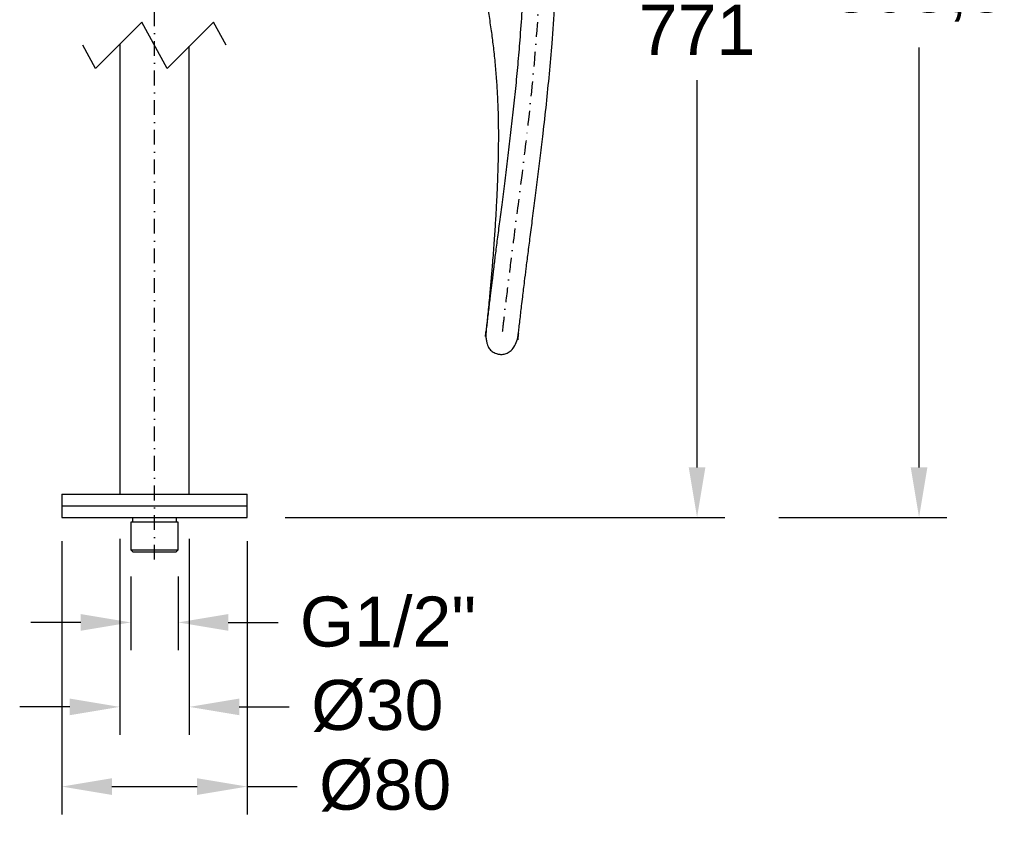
# Model space of a CAD drawing. Header units: millimetres. Extents: x 374 to 1394, y 252 to 1148.
# Tile 5 of 7: x 969 to 1394, y 252 to 600. Entities that reach past the tile are written whole.
import ezdxf

# ---------------------------------------------------------------- set-up
doc = ezdxf.new("R2010")
doc.units = ezdxf.units.MM
doc.header["$LTSCALE"] = 0.5
doc.linetypes.add('DASHDOT', pattern=[25.4, 12.7, -6.35, 0, -6.35])
doc.styles.get("Standard").update_dxf_attribs({"font": 'ARIAL.TTF'})
doc.dimstyles.get("Standard").update_dxf_attribs({"dimscale": 120, "dimtxt": 0.18, "dimasz": 0.18, "dimexe": 0.1, "dimexo": 0, "dimgap": 0.09, "dimtad": 0, "dimtih": 1, "dimtoh": 1, "dimdec": 0, "dimzin": 0, "dimdsep": 46, "dimtxsty": 'Standard', "dimcen": 0.09, "dimadec": 0, "dimazin": 0, "dimtfac": 1, "dimtdec": 0, "dimtofl": 0, "dimtmove": 0, "dimatfit": 3, "dimfxl": 0, "dimtolj": 1, "dimtzin": 0, "dimarcsym": 0})

# ---------------------------------------------------------------- blocks, each defined once
blk = doc.blocks.new('*D34')
at = {"color": 0, "lineweight": -2}
for p, q in [((1237.13, 805.9), (1273.38, 805.9)), ((1261.38, 784.3), (1261.38, 617.07)), ((1261.38, 406.54), (1261.38, 573.78)), ((1083.63, 384.94), (1273.38, 384.94))]:
    blk.add_line(p, q, dxfattribs=at)
at = {"color": 0}
for points in [[(1257.78, 784.3), (1264.98, 784.3), (1261.38, 805.9)], [(1257.78, 406.54), (1264.98, 406.54), (1261.38, 384.94)]]:
    blk.add_solid(points, dxfattribs=at)
at = {"layer": 'Defpoints', "color": 0}
for p in [(1237.13, 805.9), (1261.38, 805.9), (1083.63, 384.94)]:
    blk.add_point(p, dxfattribs=at)
at = {"color": 0, "insert": (1261.38, 606.27), "char_height": 21.6, "attachment_point": 2}
blk.add_mtext('\\A1;771', dxfattribs=at)
blk = doc.blocks.new('*D35')
at = {"color": 0, "lineweight": -2}
for p, q in [((1016.92, 359.47), (1016.92, 327.59)), ((1037.42, 359.47), (1037.42, 327.59)), ((995.32, 339.59), (973.72, 339.59)), ((1059.02, 339.59), (1080.62, 339.59))]:
    blk.add_line(p, q, dxfattribs=at)
at = {"color": 0}
for points in [[(995.32, 343.19), (995.32, 335.99), (1016.92, 339.59)], [(1059.02, 343.19), (1059.02, 335.99), (1037.42, 339.59)]]:
    blk.add_solid(points, dxfattribs=at)
at = {"layer": 'Defpoints', "color": 0}
for p in [(1016.92, 359.47), (1037.42, 359.47), (1037.42, 339.59)]:
    blk.add_point(p, dxfattribs=at)
at = {"color": 0, "insert": (1127.98, 350.76), "char_height": 21.6, "attachment_point": 2}
blk.add_mtext('\\A1;G1/2"', dxfattribs=at)
blk = doc.blocks.new('*D36')
at = {"color": 0, "lineweight": -2}
for p, q in [((1012.17, 375.63), (1012.17, 291.11)), ((1042.17, 375.63), (1042.17, 291.11)), ((990.57, 303.11), (968.97, 303.11)), ((1063.77, 303.11), (1085.37, 303.11))]:
    blk.add_line(p, q, dxfattribs=at)
at = {"color": 0}
for points in [[(990.57, 306.71), (990.57, 299.51), (1012.17, 303.11)], [(1063.77, 306.71), (1063.77, 299.51), (1042.17, 303.11)]]:
    blk.add_solid(points, dxfattribs=at)
at = {"layer": 'Defpoints', "color": 0}
for p in [(1012.17, 375.63), (1042.17, 375.63), (1042.17, 303.11)]:
    blk.add_point(p, dxfattribs=at)
at = {"color": 0, "insert": (1123.36, 314.75), "char_height": 21.6, "attachment_point": 2}
blk.add_mtext('\\A1;%%c30', dxfattribs=at)
blk = doc.blocks.new('*D37')
at = {"color": 0, "lineweight": -2}
for p, q in [((1239.11, 838.4), (1369.21, 838.4)), ((1357.21, 816.8), (1357.21, 635.45)), ((1357.21, 406.54), (1357.21, 587.89)), ((1296.73, 384.94), (1369.21, 384.94))]:
    blk.add_line(p, q, dxfattribs=at)
at = {"color": 0}
for points in [[(1353.61, 816.8), (1360.81, 816.8), (1357.21, 838.4)], [(1353.61, 406.54), (1360.81, 406.54), (1357.21, 384.94)]]:
    blk.add_solid(points, dxfattribs=at)
at = {"layer": 'Defpoints', "color": 0}
for p in [(1239.11, 838.4), (1296.73, 384.94), (1357.21, 384.94)]:
    blk.add_point(p, dxfattribs=at)
at = {"color": 0, "insert": (1357.21, 624.65), "char_height": 21.6, "attachment_point": 2}
blk.add_mtext('\\A1;803,5', dxfattribs=at)
blk = doc.blocks.new('*D38')
at = {"color": 0, "lineweight": -2}
for p, q in [((987.17, 374.69), (987.17, 256.69)), ((1067.17, 374.69), (1067.17, 256.69)), ((1008.77, 268.69), (1045.57, 268.69)), ((1067.17, 268.69), (1088.77, 268.69))]:
    blk.add_line(p, q, dxfattribs=at)
at = {"color": 0}
for points in [[(1008.77, 272.29), (1008.77, 265.09), (987.17, 268.69)], [(1045.57, 272.29), (1045.57, 265.09), (1067.17, 268.69)]]:
    blk.add_solid(points, dxfattribs=at)
at = {"layer": 'Defpoints', "color": 0}
for p in [(987.17, 374.69), (1067.17, 374.69), (987.17, 268.69)]:
    blk.add_point(p, dxfattribs=at)
at = {"color": 0, "insert": (1126.76, 280.32), "char_height": 21.6, "attachment_point": 2}
blk.add_mtext('\\A1;%%c80', dxfattribs=at)

msp = doc.modelspace()

# ---------------------------------------------------------------- linework, layer by layer
at = {"linetype": 'DASHDOT'}
msp.add_line((1027.17, 366.7), (1027.17, 1106.78), dxfattribs=at)
for p, q in [((1021.73, 598.81), (1001.73, 578.81)), ((1032.61, 578.81), (1021.73, 598.81)), ((1052.61, 598.81), (1032.61, 578.81)), ((1058.05, 588.81), (1052.61, 598.81)), ((1001.73, 578.81), (996.3, 588.81)), ((1012.17, 589.25), (1012.17, 394.94)), ((1042.17, 394.94), (1042.17, 588.37)), ((1170.35, 465.87), (1170.41, 465.82)), ((987.17, 394.94), (987.17, 389.94)), ((987.17, 394.94), (1061.67, 394.94)), ((1061.67, 394.94), (1067.17, 394.94)), ((1067.17, 389.94), (1067.17, 394.94)), ((987.17, 389.94), (987.17, 384.94)), ((987.17, 389.94), (1067.17, 389.94)), ((987.17, 389.94), (1061.67, 389.94)), ((1061.67, 389.94), (1067.17, 389.94)), ((1067.17, 384.94), (1067.17, 389.94)), ((987.17, 384.94), (1067.17, 384.94)), ((1016.92, 382.94), (1016.92, 370.94)), ((1037.42, 382.94), (1016.92, 382.94)), ((1017.67, 384.94), (1017.67, 382.94)), ((1036.67, 382.94), (1036.67, 384.94)), ((1037.42, 370.94), (1037.42, 382.94)), ((1016.92, 370.94), (1017.92, 369.94)), ((1016.92, 370.94), (1037.42, 370.94)), ((1036.42, 369.94), (1017.92, 369.94)), ((1036.42, 369.94), (1037.42, 370.94))]:
    msp.add_line(p, q)
for points, knots in [([(1155.29, 838.4), (1156.76, 833.96), (1159.84, 824.66), (1164.1, 810.29), (1168.36, 794.68), (1172.41, 778.21), (1176.15, 760.98), (1178.96, 746.05), (1181.02, 733.52), (1182.47, 723.51), (1183.67, 713.97), (1184.62, 705.16), (1185.33, 697.31), (1185.86, 690.44), (1186.24, 684.58), (1186.51, 679.72), (1186.68, 676.03), (1186.79, 673.38), (1186.87, 671.49), (1186.93, 669.56), (1187.01, 667.12), (1187.11, 663.5), (1187.21, 658.67), (1187.27, 652.59), (1187.28, 645.54), (1187.19, 637.54), (1186.95, 627.67), (1186.5, 616.23), (1185.78, 603.61), (1184.92, 591.71), (1183.98, 580.58), (1182.99, 570.21), (1181.91, 560), (1180.78, 549.94), (1179.59, 540.06), (1178.39, 530.43), (1177.22, 521.29), (1176.13, 512.87), (1175.15, 505.29), (1174.28, 498.53), (1173.53, 492.57), (1172.98, 488.09), (1172.59, 484.89), (1172.32, 482.6), (1172.02, 480.13), (1171.69, 477.37), (1171.34, 474.4), (1170.99, 471.38), (1170.65, 468.49), (1170.44, 466.63), (1170.34, 465.77)], [0, 0, 0, 0, 0.037228, 0.0779014, 0.1192195, 0.1659462, 0.2128159, 0.2594975, 0.2867905, 0.3138464, 0.339932, 0.3633114, 0.3843291, 0.4025914, 0.4181471, 0.4310381, 0.4412991, 0.4475347, 0.4521745, 0.4563526, 0.4628738, 0.4716178, 0.4851476, 0.5012974, 0.5200155, 0.54124, 0.5648972, 0.5986095, 0.6322696, 0.6655172, 0.6934988, 0.7211275, 0.7483761, 0.7752157, 0.8016155, 0.8275419, 0.8524061, 0.8749247, 0.8951425, 0.9131622, 0.9291538, 0.9429731, 0.9490457, 0.95478, 0.9613715, 0.9688325, 0.9768821, 0.9851335, 0.9930669, 1, 1, 1, 1]), ([(1184.25, 464.2), (1184.35, 465.09), (1184.57, 466.99), (1184.91, 469.95), (1185.28, 473.08), (1185.68, 476.49), (1186.1, 479.93), (1186.52, 483.44), (1187.02, 487.54), (1187.65, 492.69), (1188.47, 499.12), (1189.4, 506.32), (1190.43, 514.31), (1191.55, 522.93), (1192.7, 531.99), (1193.84, 541.27), (1195.08, 551.76), (1196.38, 563.5), (1197.67, 576.5), (1198.91, 590.78), (1199.99, 606.17), (1200.8, 622.47), (1201.16, 635.26), (1201.27, 644.61), (1201.28, 650.63), (1201.24, 656.29), (1201.16, 661.28), (1201.07, 665.29), (1200.98, 668.49), (1200.87, 671.64), (1200.72, 675.64), (1200.47, 680.91), (1200.11, 687.2), (1199.63, 694.08), (1199.03, 701.36), (1198.29, 709.05), (1197.22, 718.66), (1195.68, 730.31), (1193.55, 743.82), (1191.08, 757.47), (1188.35, 770.91), (1185.39, 784.03), (1182.04, 797.62), (1178.28, 811.57), (1174.25, 825.41), (1171.38, 834.25), (1170.04, 838.4)], [0, 0, 0, 0, 0.0070431, 0.0151601, 0.0236656, 0.0320376, 0.0423337, 0.0511327, 0.060023, 0.0751132, 0.0922478, 0.1114164, 0.1326704, 0.1560481, 0.1803359, 0.2050409, 0.2301293, 0.2641172, 0.2986468, 0.3336449, 0.3777403, 0.4209268, 0.462961, 0.4791241, 0.4950758, 0.5106572, 0.5240323, 0.5346268, 0.5424045, 0.5494542, 0.5595894, 0.5741383, 0.5912833, 0.6094955, 0.6287926, 0.6491935, 0.6707181, 0.7054424, 0.7423168, 0.7791203, 0.8153794, 0.8509653, 0.885759, 0.926313, 0.9654123, 1, 1, 1, 1]), ([(1042.17, 815.36), (1043.99, 813.81), (1048.67, 809.82), (1056.7, 804.21), (1065.71, 798.18), (1074.35, 792.58), (1082.31, 787.29), (1089.79, 782.01), (1096.59, 776.68), (1102.7, 771.35), (1107.86, 766.4), (1112.21, 761.85), (1116.08, 757.48), (1119.79, 752.94), (1123.63, 747.86), (1127.6, 742.07), (1131.62, 735.55), (1136.3, 727.06), (1141.22, 716.63), (1146.04, 704.35), (1150.22, 691.75), (1153.59, 679.98), (1156.4, 669.2), (1158.74, 659.69), (1160.92, 650.66), (1162.96, 642.3), (1164.81, 634.61), (1166.27, 628.3), (1167.37, 623.33), (1168.16, 619.64), (1168.88, 616.13), (1169.64, 612.26), (1170.53, 607.51), (1171.52, 601.67), (1172.5, 595.25), (1173.39, 588.38), (1174.13, 581.48), (1174.73, 574.45), (1175.16, 567.61), (1175.47, 560.48), (1175.62, 553.16), (1175.6, 545.81), (1175.49, 539.1), (1175.32, 533.54), (1175.14, 528.53), (1174.91, 523.46), (1174.6, 517.31), (1174.17, 510.18), (1173.63, 502.25), (1173.03, 494.51), (1172.42, 487.3), (1171.91, 481.59), (1171.45, 476.81), (1171.08, 473.06), (1170.76, 469.93), (1170.5, 467.47), (1170.31, 465.68), (1170.16, 464.34), (1170.07, 463.49), (1170.03, 463.09), (1170.02, 462.99)], [0, 0, 0, 0, 0.017882, 0.046076, 0.073286, 0.099107, 0.12314, 0.144901, 0.167699, 0.187846, 0.205617, 0.221225, 0.235018, 0.249273, 0.265183, 0.282705, 0.301817, 0.322523, 0.355303, 0.388181, 0.421275, 0.454686, 0.479868, 0.504761, 0.528013, 0.549491, 0.569214, 0.587252, 0.598017, 0.60739, 0.615462, 0.624903, 0.636915, 0.651636, 0.669272, 0.685579, 0.703565, 0.72125, 0.738398, 0.754948, 0.774694, 0.793187, 0.810032, 0.824966, 0.834889, 0.84757, 0.863009, 0.880977, 0.901059, 0.922587, 0.939092, 0.955277, 0.965533, 0.975062, 0.983561, 0.989053, 0.9936, 0.997023, 0.999206, 1, 1, 1, 1]), ([(1170.02, 463), (1170.03, 463.08), (1170.07, 463.43), (1170.17, 464.25), (1170.25, 464.99), (1170.31, 465.45)], [0, 0, 0, 0, 0.095418, 0.430833, 1, 1, 1, 1]), ([(1170.31, 465.51), (1170.26, 464.71), (1170.17, 463.3), (1170.4, 461.39), (1170.74, 459.95), (1171.15, 458.83), (1171.65, 457.94), (1172.24, 457.19), (1172.97, 456.57), (1173.82, 456.05), (1174.61, 455.72), (1175.31, 455.51), (1175.9, 455.39), (1176.56, 455.32), (1177.58, 455.32), (1179.05, 455.63), (1180.86, 456.65), (1182.53, 458.53), (1183.78, 461.22), (1184.1, 463.31), (1184.27, 464.43)], [0, 0, 0, 0, 0.088934, 0.159378, 0.213947, 0.256021, 0.292783, 0.327438, 0.362777, 0.399781, 0.43881, 0.45918, 0.481456, 0.506145, 0.533377, 0.596077, 0.671881, 0.763713, 0.873262, 1, 1, 1, 1]), ([(1184.26, 464.34), (1184.19, 463.8), (1184.1, 462.93), (1184.02, 462.2), (1183.94, 461.52), (1184.03, 462.39), (1184.09, 462.94), (1184.17, 463.69), (1184.22, 464.14)], [0, 0, 0, 0, 0.300369, 0.486342, 0.519879, 0.595354, 0.758991, 1, 1, 1, 1])]:
    msp.add_open_spline(points, degree=3, knots=knots)
msp.add_open_spline([(1162.67, 838.4), (1163.44, 836.07), (1164.2, 833.73), (1165.78, 828.85), (1166.59, 826.3), (1168.15, 821.2), (1168.91, 818.64), (1170.76, 812.29), (1171.83, 808.48), (1173.92, 800.84), (1174.93, 797.02), (1176.87, 789.34), (1177.81, 785.49), (1180.52, 773.93), (1182.19, 766.19), (1185.55, 749.08), (1187.17, 739.71), (1189.49, 723.9), (1190.31, 717.49), (1191.72, 704.63), (1192.3, 698.19), (1193.24, 685.31), (1193.59, 678.86), (1194.33, 659.5), (1194.39, 646.6), (1193.79, 620.83), (1193.13, 607.97), (1191.23, 582.32), (1190, 569.53), (1187.44, 546.44), (1186.17, 536.13), (1183.87, 518.07), (1182.85, 510.31), (1181.2, 497.47), (1180.56, 492.38), (1179.31, 482.18), (1178.7, 477.08), (1177.83, 469.64), (1177.56, 467.31), (1177.29, 464.97)], degree=3, knots=[0.0061282, 0.0061282, 0.0061282, 0.0061282, 0.0256042, 0.0256042, 0.0465419, 0.0465419, 0.0674796, 0.0674796, 0.0986435, 0.0986435, 0.1298074, 0.1298074, 0.1609713, 0.1609713, 0.2232992, 0.2232992, 0.2980734, 0.2980734, 0.3488149, 0.3488149, 0.3995563, 0.3995563, 0.4502978, 0.4502978, 0.5517808, 0.5517808, 0.6532637, 0.6532637, 0.7547467, 0.7547467, 0.8371058, 0.8371058, 0.8993188, 0.8993188, 0.9402805, 0.9402805, 0.9812422, 0.9812422, 1, 1, 1, 1], dxfattribs=at)

# ---------------------------------------------------------------- dimensions: what is measured, and where the dimension line sits
for base, p1, p2, text, picture, middle in [((1357.21, 384.94), (1239.11, 838.4), (1296.73, 384.94), '803,5', '*D37', (1357.21, 611.67)), ((1261.38, 805.9), (1083.63, 384.94), (1237.13, 805.9), '771', '*D34', (1261.38, 595.42))]:
    dim = msp.add_linear_dim(base=base, p1=p1, p2=p2, angle=90, text=text, dimstyle='Standard')
    dim.commit()
    dim.dimension.update_dxf_attribs({"geometry": picture, "text_midpoint": middle, "dimtype": 160})
for base, p1, p2, text, picture, middle in [((1042.17, 303.11), (1012.17, 375.63), (1042.17, 375.63), '%%c<>', '*D36', (1123.36, 303.11)), ((987.17, 268.69), (1067.17, 374.69), (987.17, 374.69), '%%c<>', '*D38', (1126.76, 268.69)), ((1037.42, 339.59), (1016.92, 359.47), (1037.42, 359.47), 'G1/2"', '*D35', (1127.98, 339.59))]:
    dim = msp.add_linear_dim(base=base, p1=p1, p2=p2, text=text, dimstyle='Standard')
    dim.commit()
    dim.dimension.update_dxf_attribs({"geometry": picture, "text_midpoint": middle, "dimtype": 160})

doc.saveas('drawing.dxf')
